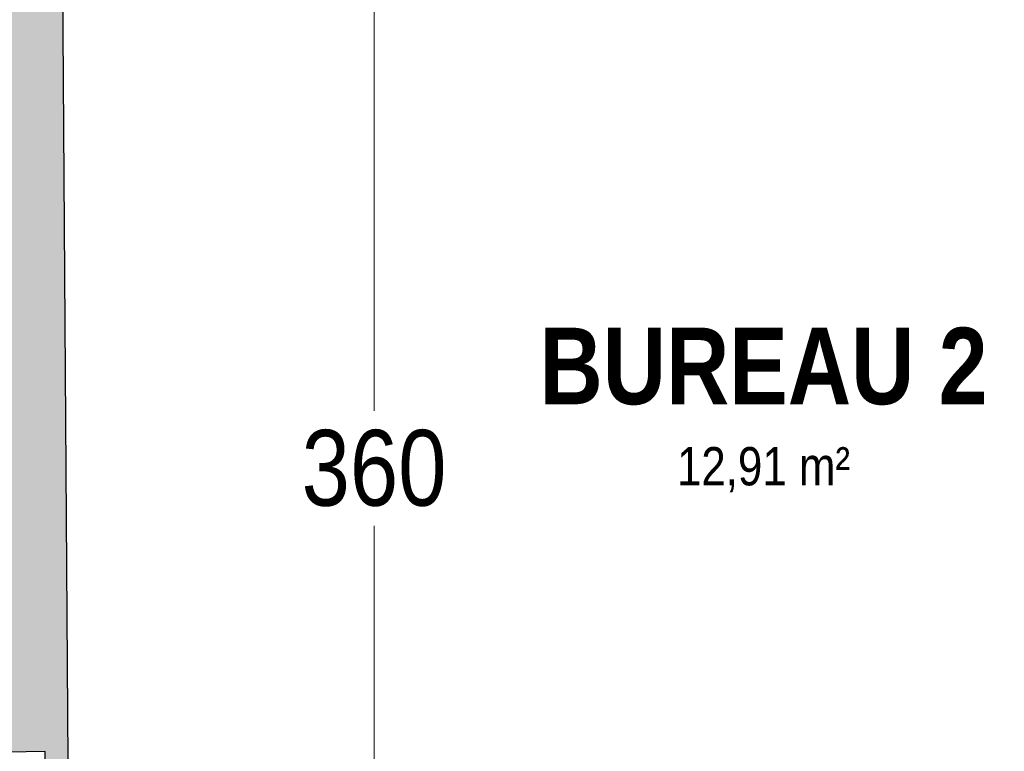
# Model space of a CAD drawing. Extents: x -6068 to 35118, y -17738 to 67348.
# Tile 223 of 243: x 600 to 859, y 23514 to 23707. Entities that reach past the tile are written whole.
import ezdxf
from ezdxf.enums import TextEntityAlignment as Align

# ---------------------------------------------------------------- set-up
doc = ezdxf.new("R2010")
doc.units = 0
doc.header["$LTSCALE"] = 15
doc.linetypes.add('Continua', pattern=[0])
doc.linetypes.add('Cui_CONTINU', pattern=[0])
doc.layers.get('0').update_dxf_attribs({"linetype": 'CONTINUOUS'})
doc.layers.get('DEFPOINTS').update_dxf_attribs({"linetype": 'CONTINUOUS'})
for name, color, linetype, lineweight, true_color in [('EDL-Mesures et Cotes', 7, 'Continua', 0, 0xc0c0c0), ('Enveloppe - NIVEAUX - Style par défaut', 7, 'Continua', 0, 0x000000), ('Pièce - Notes - NIVEAUX - Style par défaut', 7, 'Continua', 0, 0x000000)]:
    doc.layers.add(name, color=color, linetype=linetype, lineweight=lineweight, true_color=true_color)
for name, color, linetype in [('EDL_COUVERTURE maçonnerie', 5, 'CONTINUOUS'), ('EDL_NIVEAU 1 murs & cloisons', 5, 'CONTINUOUS'), ('PIS-fond de plan', 7, 'Cui_CONTINU')]:
    doc.layers.add(name, color=color, linetype=linetype)
doc.styles.add('Arial Narrow', font='ARIALN.TTF')
doc.styles.add('Arial Narrow Bold', font='ARIALNB.TTF')
doc.dimstyles.new('Côtes (ech cm) PIS', dxfattribs={"dimscale": 0, "dimtxt": 20, "dimasz": 15, "dimexe": 5, "dimexo": 5, "dimgap": 5, "dimtad": 0, "dimtih": 1, "dimtoh": 1, "dimdec": 0, "dimtxsty": 'Arial Narrow', "dimblk": 'ARCHTICK', "dimcen": 0, "dimclrd": 256, "dimclre": 256, "dimclrt": 256, "dimadec": 0, "dimazin": 0, "dimtfac": 1, "dimtdec": 0, "dimtmove": 2, "dimatfit": 3, "dimfxl": 30, "dimfxlon": 1, "dimlwd": 0, "dimarcsym": 0})

# ---------------------------------------------------------------- blocks, each defined once
blk = doc.blocks.new('EDP_Niveau 1_2025 09 17')
at = {"layer": 'EDL_COUVERTURE maçonnerie', "linetype": 'Continuous', "ltscale": 0.08}
h = blk.add_hatch(color=9, dxfattribs=at)
h.dxf.hatch_style = 1
h.paths.add_polyline_path([(619.55, -68.85), (621.59, -68.86), (621.89, -14.98), (571.04, -14.94), (571.03, -17.51), (397.14, -17.09), (397.15, -14.8), (369.86, -14.77), (369.86, -18.77), (366.85, -18.77), (359.77, -36.19), (353.88, -36.28), (353.95, -44.28), (360.28, -44.23), (363.53, -81.2), (546.56, -81.22), (550.8, -567.09), (511.38, -567.92), (511.38, -573.91), (513.14, -573.91), (513.32, -624.05), (556.75, -623.98), (557.03, -663.24), (605.03, -662.82), (606.58, -662.81), (606.67, -676.12), (613.67, -676.07), (613.14, -596.7), (616.4, -596.68), (616.4, -590.68), (613.1, -590.67), (612.87, -557.32), (606.96, -557.32), (606.96, -569.53), (557.85, -569.86), (556.3, -486.68), (606.4, -485.75), (606.41, -488.29), (612.41, -488.29), (610.69, -231.44), (703.03, -231.25), (705.05, -197.99), (705.05, -197.99), (712.12, -197.87), (711.99, -189.88), (704.82, -189.8), (704.46, -169.72), (701.46, -169.71), (701.47, -165.71), (680.53, -165.66), (680.53, -167.9), (618.07, -167.21)])
at = {"layer": 'EDL_NIVEAU 1 murs & cloisons', "linetype": 'Continuous', "ltscale": 0.08}
blk.add_lwpolyline([(571.04, -14.94), (621.89, -14.98), (621.59, -68.86), (619.55, -68.85), (618.07, -167.21), (680.53, -167.9), (680.53, -165.66), (701.47, -165.71), (701.46, -169.71), (704.46, -169.72), (704.82, -189.8), (711.99, -189.88), (712.12, -197.87), (705.05, -197.99), (705.05, -197.99), (705.05, -197.99), (703.03, -231.25), (610.69, -231.44), (612.41, -488.29), (606.41, -488.29), (606.4, -485.75), (556.3, -486.68)], dxfattribs=at)
at = {"layer": 'Enveloppe - NIVEAUX - Style par défaut', "color": 18, "linetype": 'Continua', "lineweight": 20, "ltscale": 0.1, "true_color": 0x000000}
for p, q in [((612.4, -485.71), (610.69, -231.44)), ((612.41, -488.29), (612.4, -485.71))]:
    blk.add_line(p, q, dxfattribs=at)
at = {"layer": 'Pièce - Notes - NIVEAUX - Style par défaut', "color": 18, "true_color": 0x000000, "style": 'Arial Narrow Bold'}
blk.add_text('BUREAU 2', height=20.205, dxfattribs=at).set_placement((795.96, -394.13), align=Align.CENTER)
at = {"layer": 'Pièce - Notes - NIVEAUX - Style par défaut', "color": 8, "true_color": 0x808080, "style": 'Arial Narrow'}
blk.add_text('12,91 m²', height=10.103, dxfattribs=at).set_placement((795.96, -405.43), align=Align.TOP_CENTER)
blk = doc.blocks.new('_ArchTick')
at = {"color": 0, "linetype": 'ByBlock', "const_width": 0.15}
blk.add_lwpolyline([(-0.5, -0.5), (0.5, 0.5)], dxfattribs=at)
blk = doc.blocks.new('*D323')
at = {"layer": 'DEFPOINTS', "color": 0, "linetype": 'Continuous', "ltscale": 0.08, "transparency": 16777216}
for p in [(703.03, 23768.75), (693.21, 23409.15), (719.55, 23409.15)]:
    blk.add_point(p, dxfattribs=at)
at = {"layer": 'EDL-Mesures et Cotes', "linetype": 'Continuous', "lineweight": -2, "ltscale": 0.08, "transparency": 16777216}
for p, q in [((698.03, 23768.75), (688.21, 23768.75)), ((714.55, 23409.15), (688.21, 23409.15))]:
    blk.add_line(p, q, dxfattribs=at)
at = {"layer": 'EDL-Mesures et Cotes', "linetype": 'Continuous', "lineweight": 0, "ltscale": 0.08, "transparency": 16777216}
for p, q in [((693.21, 23768.75), (693.21, 23604.16)), ((693.21, 23409.15), (693.21, 23573.74))]:
    blk.add_line(p, q, dxfattribs=at)
at = {"layer": 'EDL-Mesures et Cotes', "linetype": 'Continuous', "lineweight": 0, "ltscale": 0.08, "transparency": 16777216, "xscale": 15, "yscale": 15, "zscale": 15}
for p, rotation in [((693.21, 23768.75), 90), ((693.21, 23409.15), 270)]:
    blk.add_blockref('_ArchTick', p, dxfattribs=dict(at, rotation=rotation))
at = {"layer": 'EDL-Mesures et Cotes', "linetype": 'Continuous', "ltscale": 0.08, "transparency": 16777216, "insert": (693.21, 23588.95), "char_height": 20, "attachment_point": 5, "style": 'Arial Narrow'}
blk.add_mtext('360', dxfattribs=at)

msp = doc.modelspace()

# ---------------------------------------------------------------- block references
at = {"layer": 'PIS-fond de plan'}
msp.add_blockref('EDP_Niveau 1_2025 09 17', (0, 24000), dxfattribs=at)

# ---------------------------------------------------------------- dimensions: what is measured, and where the dimension line sits
at = {"layer": 'EDL-Mesures et Cotes', "linetype": 'Continuous', "ltscale": 0.08}
dim = msp.add_linear_dim(base=(693.21, 23409.15), p1=(703.03, 23768.75), p2=(719.55, 23409.15), angle=90, dimstyle='Côtes (ech cm) PIS', override={"dimscale": 1}, dxfattribs=at)
dim.commit()
dim.dimension.update_dxf_attribs({"geometry": '*D323', "text_midpoint": (693.21, 23588.95)})

doc.saveas('drawing.dxf')
